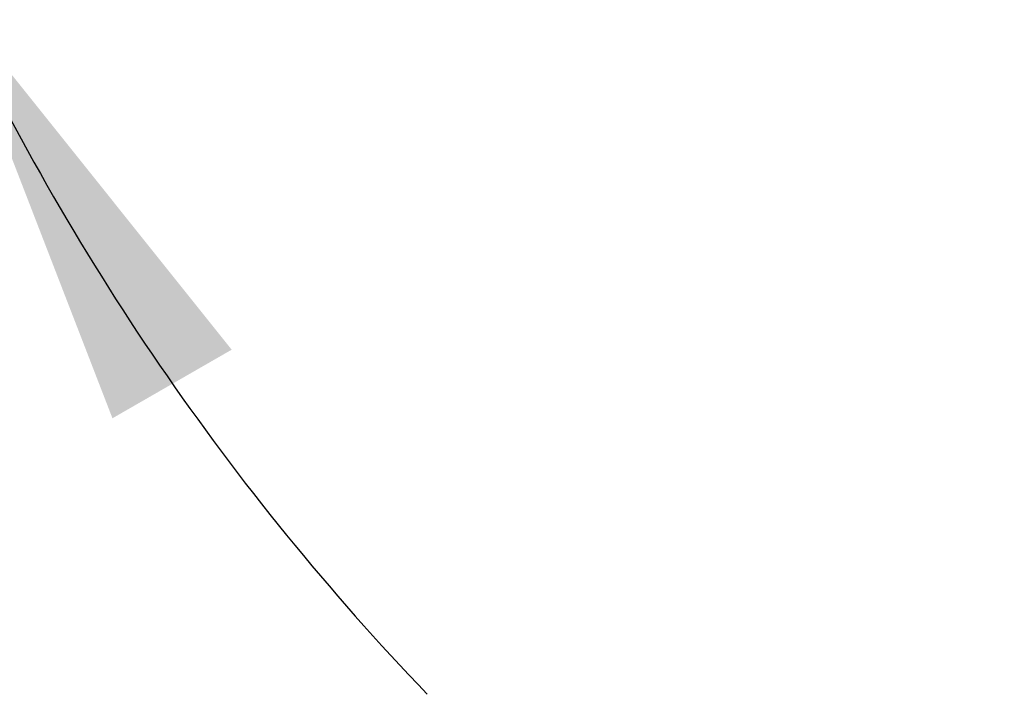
# Model space of a CAD drawing. Header units: inches. Extents: x 0.2 to 10.8, y 0.2 to 8.2.
# Tile 96 of 103: x 6.181 to 6.467, y 5.05 to 5.246. Entities that reach past the tile are written whole.
import ezdxf

# ---------------------------------------------------------------- set-up
doc = ezdxf.new("R2010")
doc.units = ezdxf.units.IN
doc.header["$MEASUREMENT"] = 0
doc.layers.add('DIMENSIONS', color=140, linetype='Continuous')
doc.styles.add('SLDTEXTSTYLE0', font='TXT', dxfattribs={"width": 0.7})
doc.dimstyles.new('SLDDIMSTYLE5', dxfattribs={"dimtxt": 0.084961, "dimasz": 0.13, "dimexe": 0, "dimexo": 0.0625, "dimgap": 0.02124, "dimtad": 0, "dimtih": 1, "dimtoh": 1, "dimdec": 4, "dimlfac": 12, "dimzin": 12, "dimdsep": 46, "dimtxsty": 'SLDTEXTSTYLE0', "dimsah": 1, "dimcen": 0.09, "dimadec": 0, "dimazin": 3, "dimtfac": 1, "dimtdec": 0, "dimtofl": 0, "dimtmove": 0, "dimatfit": 3, "dimfxl": 0, "dimfrac": 2, "dimtolj": 1, "dimtzin": 12, "dimarcsym": 0})

# ---------------------------------------------------------------- blocks, each defined once
blk = doc.blocks.new('_D_13')
at = {"layer": 'DIMENSIONS'}
blk.add_line((6.64326, 5.57098), (5.96508, 5.57098), dxfattribs=at)
for start, end in [(161.18029, 180), (205, 223.81971)]:
    blk.add_arc((6.84231, 5.57098), 0.75222, start, end, dxfattribs=at)
for points in [[(6.09008, 5.57098), (6.12112, 5.69879), (6.08126, 5.70221)], [(6.16056, 5.25307), (6.20803, 5.13041), (6.2427, 5.15035)]]:
    blk.add_solid(points, dxfattribs=at)
at = {"layer": 'DIMENSIONS', "insert": (6.0088, 5.44075), "char_height": 0.083333, "attachment_point": 1, "style": 'SLDTEXTSTYLE0'}
blk.add_mtext('25°', dxfattribs=at)

msp = doc.modelspace()

# ---------------------------------------------------------------- dimensions: what is measured, and where the dimension line sits
at = {"layer": 'DIMENSIONS'}
dim = msp.add_angular_dim_2l(base=(6.1002033, 5.6939641), line1=((6.6932588, 5.5709786), (6.8423059, 5.5709786)), line2=((6.038821, 5.1963075), (6.8423059, 5.5709786)), dimstyle='SLDDIMSTYLE5', dxfattribs=at)
dim.commit()
dim.dimension.update_dxf_attribs({"geometry": '_D_13', "text_midpoint": (6.1095739, 5.4008448), "dimtype": 162})

doc.saveas('drawing.dxf')
